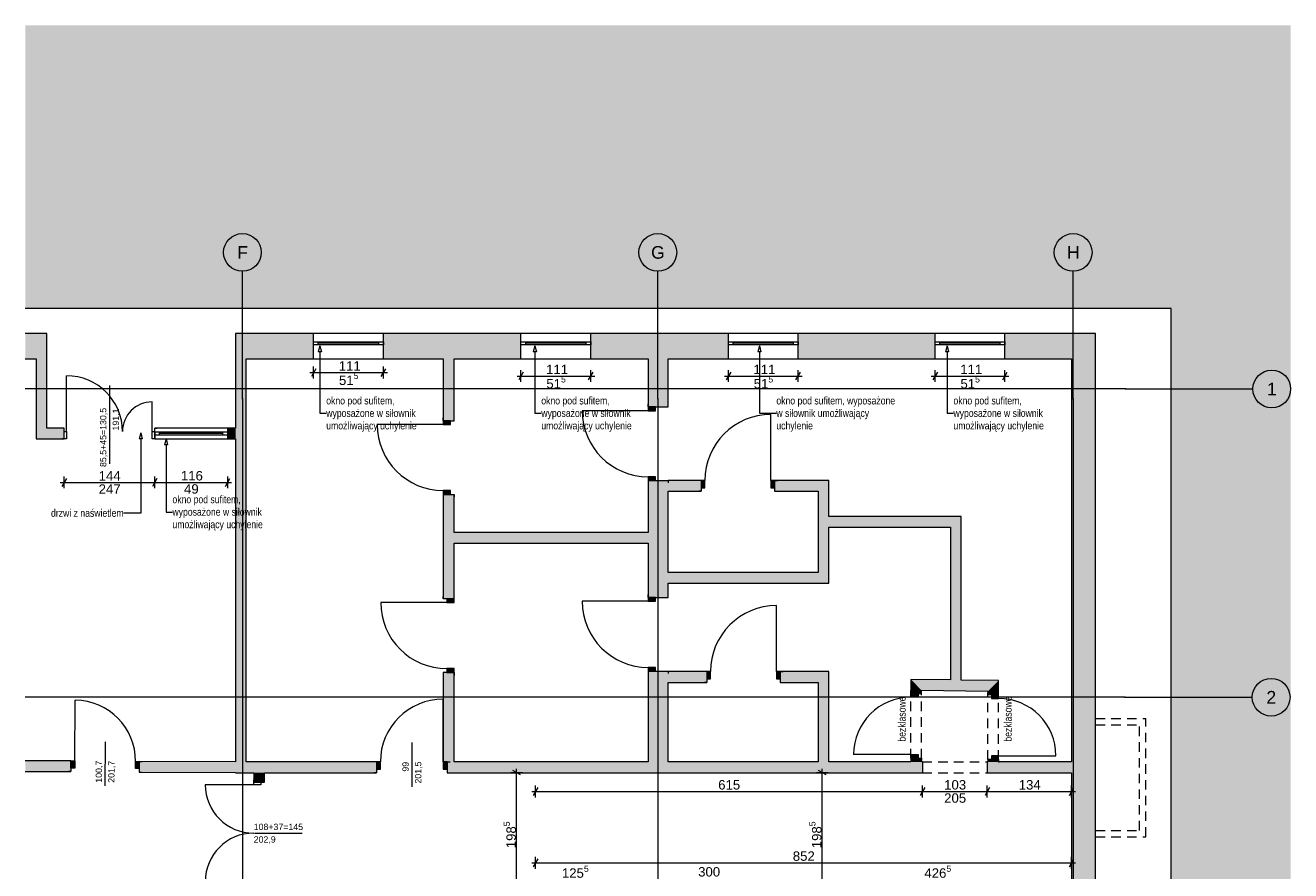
# Paper-space layout 'A-02 INWENTARYZACJA - PIĘTRO -1' of a CAD drawing. Header units: millimetres. Extents: x 0 to 594, y 0 to 350.
# Tile 9 of 10: x 285 to 486, y 84 to 219. Entities that reach past the tile are written whole.
import ezdxf
from ezdxf.xclip import XClip

# ---------------------------------------------------------------- set-up
doc = ezdxf.new("R2010")
doc.units = ezdxf.units.MM
doc.header["$MEASUREMENT"] = 0
doc.header["$XCLIPFRAME"] = 0
for name, pattern in [('DASHDOTX2', [1000, 500, -250, 0, -250]), ('Przer. długie kreski', [2.5, 1.5, -1]), ('PRZERYWANA_DU_A', [550, 350, -200])]:
    doc.linetypes.add(name, pattern=pattern)
for name, color, linetype, lineweight in [('0_Nr_pióra__2', 8, 'Continuous', 13), ('A_wymiary_Nr_pióra__1', 7, 'Continuous', 20), ('A_wymiary_Nr_pióra__2', 8, 'Continuous', 13), ('A_ściany_Nr_pióra__1', 7, 'Continuous', 20), ('Drzwi Archicad_Nr_pióra__1', 7, 'Continuous', 20), ('Znaczniki drzwi Archicada_Nr_pióra__3', 252, 'Continuous', 13)]:
    doc.layers.add(name, color=color, linetype=linetype, lineweight=lineweight)
for name, color, linetype, lineweight, true_color in [('A_opis_Nr_pióra__255', 7, 'Continuous', 15, 0x242424), ('A_opis_Nr_pióra__8', 7, 'Continuous', 13, 0x4c4c4c), ('A_osie_Nr_pióra__16', 7, 'Continuous', 5, 0x0f0f0f), ('A_osie_Nr_pióra__76', 7, 'Continuous', 5, 0x2d2d2d), ('A_ppoż_Nr_pióra__8', 7, 'Continuous', 13, 0x4c4c4c), ('A_ściany_Nr_pióra__10', 7, 'Continuous', 13, 0x4b4b4b), ('A_ściany_Nr_pióra__19', 7, 'Continuous', 5, 0x191919), ('Okna Archicada_Nr_pióra__19', 7, 'Continuous', 5, 0x191919)]:
    doc.layers.add(name, color=color, linetype=linetype, lineweight=lineweight, true_color=true_color)
for name, color, linetype in [('A_podrys', 7, 'Continuous'), ('A_ściany', 7, 'Continuous'), ('Drzwi Archicad', 7, 'Continuous')]:
    doc.layers.add(name, color=color, linetype=linetype)
doc.styles.add('STYL_AUTOMATYCZNY_1', font='arial.ttf')
doc.styles.add('STYL_AUTOMATYCZNY_2', font='ARIALN.TTF')
doc.styles.add('STYL_AUTOMATYCZNY_4', font='arial.ttf')

# ---------------------------------------------------------------- blocks, each defined once
blk = doc.blocks.new('Rysunek_3_3', base_point=(-1653.45, -369.17))
at = {"linetype": 'Continuous', "lineweight": 0, "true_color": 0x484848}
blk.add_hatch(color=251, dxfattribs=at).paths.add_polyline_path([(486.41, 218.71), (285.35, 218.71), (285.35, 173.71), (364.35, 173.71), (467.41, 173.71), (467.41, 9.9), (486.41, 9.9)])
at = {"layer": 'A_ściany', "linetype": 'Continuous', "lineweight": 0, "true_color": 0x000000}
for points in [[(288.76, 169.71), (285.35, 169.71), (285.35, 165.71), (287.06, 165.71)], [(288.76, 154.68), (288.76, 169.71), (287.06, 165.71), (287.06, 152.98)], [(318.76, 169.71), (320.46, 165.71), (331.16, 165.71), (331.16, 169.71)], [(318.76, 169.71), (318.76, 99.91), (320.46, 101.61), (320.46, 165.71)], [(342.26, 169.71), (342.26, 165.71), (364.11, 165.71), (364.11, 169.71)], [(375.21, 169.71), (375.21, 165.71), (397.06, 165.71), (397.06, 169.71)], [(408.16, 169.71), (408.16, 165.71), (429.91, 165.71), (429.91, 169.71)], [(441.01, 169.71), (441.01, 165.71), (451.61, 165.71), (455.41, 169.71)], [(451.61, 165.71), (451.61, 99.91), (455.41, 99.91), (455.41, 169.71)], [(351.77, 165.71), (351.77, 155.85), (353.47, 155.85), (353.47, 165.71)], [(387.48, 165.71), (384.34, 165.71), (384.34, 158.05), (387.48, 158.05)], [(287.06, 152.98), (291.51, 152.98), (291.51, 154.68), (288.76, 154.68)], [(317.51, 154.68), (317.51, 152.98), (318.76, 152.98), (318.76, 154.68)], [(384.34, 146.35), (384.34, 127.75), (387.48, 127.75), (387.48, 146.35)], [(387.48, 146.35), (387.48, 144.65), (392.72, 144.65), (392.72, 146.35)], [(413.02, 146.35), (404.42, 146.35), (404.42, 144.65), (411.32, 144.65)], [(413.02, 130.05), (413.02, 146.35), (411.32, 144.65), (411.32, 131.75)], [(353.47, 144.15), (351.77, 144.15), (351.77, 127.55), (353.47, 127.55)], [(413.02, 138.95), (432.38, 138.95), (434.08, 140.65), (413.02, 140.65)], [(434.08, 114.63), (434.08, 140.65), (432.38, 138.95), (432.38, 114.65)], [(353.47, 136.41), (384.34, 136.41), (384.34, 138.11), (353.47, 138.11)], [(411.32, 131.75), (387.48, 131.75), (387.48, 130.05), (413.02, 130.05)], [(351.77, 101.61), (353.47, 101.61), (353.47, 115.85), (351.77, 115.85)], [(384.34, 101.61), (387.48, 101.61), (387.48, 116.05), (384.34, 116.05)], [(387.48, 115.97), (387.48, 114.27), (393.62, 114.27), (393.62, 115.97)], [(413.02, 115.97), (405.32, 115.97), (405.32, 114.27), (411.32, 114.27)], [(413.02, 101.61), (413.02, 115.97), (411.32, 114.27), (411.32, 101.61)], [(426.06, 112.51), (427.76, 112.51), (427.76, 113.01), (426.06, 114.73)], [(440.01, 114.56), (426.06, 114.73), (427.76, 113.01), (438.31, 112.88)], [(440.01, 114.56), (438.31, 112.88), (438.31, 112.31), (440.01, 112.31)], [(292.61, 101.78), (285.35, 101.82), (285.35, 100.12), (292.6, 100.08)], [(303.46, 101.71), (303.45, 100.01), (318.76, 99.92), (318.76, 101.62)], [(318.76, 99.91), (341.17, 99.91), (341.17, 101.61), (320.46, 101.61)], [(352.37, 101.61), (352.37, 99.91), (427.91, 99.91), (427.91, 101.61)], [(426.06, 101.61), (427.76, 101.61), (427.76, 102.21), (426.06, 102.21)], [(438.21, 101.61), (438.21, 99.91), (451.61, 99.91), (451.61, 101.61)], [(438.31, 101.61), (440.01, 101.61), (440.01, 102.01), (438.31, 102.01)], [(321.64, 99.91), (321.64, 98.4), (323.34, 98.4), (323.34, 99.91)], [(451.61, 99.91), (451.61, 77.08), (455.41, 77.08), (455.41, 99.91)]]:
    blk.add_hatch(color=18, dxfattribs=at).paths.add_polyline_path(points)
at = {"layer": 'Drzwi Archicad', "linetype": 'Continuous', "lineweight": 0, "true_color": 0xfdfdfd}
for points in [[(384.34, 158.05), (384.34, 157.45), (385.49, 157.45), (385.49, 158.05)], [(351.77, 155.85), (351.77, 155.25), (352.92, 155.25), (352.92, 155.85)], [(385.49, 146.35), (385.49, 146.95), (384.34, 146.95), (384.34, 146.35)], [(392.72, 145.2), (393.32, 145.2), (393.32, 146.35), (392.72, 146.35)], [(404.42, 146.35), (403.82, 146.35), (403.82, 145.2), (404.42, 145.2)], [(352.92, 144.15), (352.92, 144.75), (351.77, 144.75), (351.77, 144.15)], [(352.32, 127.55), (352.32, 126.95), (353.47, 126.95), (353.47, 127.55)], [(384.34, 127.75), (384.34, 127.15), (385.49, 127.15), (385.49, 127.75)], [(385.49, 116.05), (385.49, 116.65), (384.34, 116.65), (384.34, 116.05)], [(353.47, 115.85), (353.47, 116.45), (352.32, 116.45), (352.32, 115.85)], [(393.62, 114.82), (394.22, 114.82), (394.22, 115.97), (393.62, 115.97)], [(405.32, 115.97), (404.72, 115.97), (404.72, 114.82), (405.32, 114.82)], [(427.21, 112.51), (426.06, 112.51), (426.06, 111.91), (427.21, 111.91)], [(438.86, 112.31), (438.86, 111.71), (440.01, 111.71), (440.01, 112.31)], [(426.06, 102.21), (427.21, 102.21), (427.21, 102.81), (426.06, 102.81)], [(440.01, 102.01), (440.01, 102.61), (438.86, 102.61), (438.86, 102.01)], [(292.61, 101.78), (292.6, 100.63), (293.2, 100.62), (293.21, 101.77)], [(303.45, 100.56), (303.46, 101.71), (302.86, 101.71), (302.85, 100.56)], [(341.17, 100.46), (341.77, 100.46), (341.77, 101.61), (341.17, 101.61)], [(352.37, 101.61), (351.77, 101.61), (351.77, 100.46), (352.37, 100.46)]]:
    blk.add_hatch(color=7, dxfattribs=at).paths.add_polyline_path(points)
at = {"layer": '0_Nr_pióra__2', "color": 8, "linetype": 'PRZERYWANA_DU_A', "lineweight": 13, "flags": 128}
blk.add_lwpolyline([(467.41, 9.9), (467.41, 173.71), (364.35, 173.71), (285.35, 173.71)], dxfattribs=at)
at = {"layer": 'A_opis_Nr_pióra__255', "color": 250, "linetype": 'Continuous', "lineweight": 15, "true_color": 0x242424}
for p, q in [((332.16, 167.74), (331.91, 166.81)), ((332.16, 167.74), (332.41, 166.81)), ((366.32, 167.74), (366.07, 166.81)), ((366.32, 167.74), (366.57, 166.81)), ((401.99, 167.74), (401.74, 166.81)), ((401.99, 167.74), (402.24, 166.81)), ((431.81, 167.74), (431.56, 166.81)), ((431.81, 167.74), (432.06, 166.81)), ((332.41, 166.81), (331.91, 166.81)), ((332.16, 166.81), (332.16, 157.04)), ((366.57, 166.81), (366.07, 166.81)), ((366.32, 166.81), (366.32, 157.04)), ((402.24, 166.81), (401.74, 166.81)), ((401.99, 166.81), (401.99, 157.04)), ((432.06, 166.81), (431.56, 166.81)), ((431.81, 166.81), (431.81, 157.04)), ((332.16, 157.04), (333.17, 157.04)), ((366.32, 157.04), (367.34, 157.04)), ((401.99, 157.04), (404.69, 157.04)), ((431.81, 157.04), (432.83, 157.04)), ((303.68, 153.92), (303.43, 152.99)), ((303.93, 152.99), (303.43, 152.99)), ((303.68, 153.92), (303.93, 152.99)), ((303.68, 152.99), (303.68, 141.18)), ((307.71, 152.98), (307.46, 152.05)), ((307.71, 152.98), (307.96, 152.05)), ((307.96, 152.05), (307.46, 152.05)), ((307.71, 152.05), (307.71, 141.34)), ((303.68, 141.18), (300.97, 141.18)), ((307.71, 141.34), (308.73, 141.34))]:
    blk.add_line(p, q, dxfattribs=at)
at = {"layer": 'A_osie_Nr_pióra__16', "color": 250, "linetype": 'DASHDOTX2', "lineweight": 5, "true_color": 0x0f0f0f}
for p, q in [((319.85, 159.36), (319.85, 179.61)), ((385.85, 159.36), (385.85, 179.61)), ((451.85, 159.36), (451.85, 179.61)), ((460.16, 160.9), (285.35, 160.9)), ((460.16, 160.9), (480.41, 160.9)), ((319.85, 159.36), (319.85, 9.9)), ((385.85, 159.36), (385.85, 9.9)), ((451.85, 159.36), (451.85, 9.9)), ((460.06, 111.9), (285.35, 111.9)), ((460.06, 111.9), (480.31, 111.9))]:
    blk.add_line(p, q, dxfattribs=at)
for p in [(460.16, 160.9), (460.16, 160.9), (319.85, 159.36), (319.85, 159.36), (385.85, 159.36), (385.85, 159.36), (451.85, 159.36), (451.85, 159.36), (460.06, 111.9), (460.06, 111.9)]:
    blk.add_point(p, dxfattribs=at)
at = {"layer": 'A_osie_Nr_pióra__76', "color": 250, "linetype": 'Continuous', "lineweight": 5, "true_color": 0x2d2d2d}
for centre in [(319.85, 182.61), (385.85, 182.61), (451.85, 182.61), (483.41, 160.9), (483.31, 111.9)]:
    blk.add_circle(centre, 3, dxfattribs=at)
at = {"layer": 'A_wymiary_Nr_pióra__1', "color": 7, "linetype": 'Continuous', "lineweight": 20}
for p, q in [((331.53, 164.13), (330.8, 162.88)), ((341.9, 162.88), (342.63, 164.13)), ((364.48, 163.59), (363.75, 162.34)), ((374.85, 162.34), (375.58, 163.59)), ((397.43, 163.59), (396.7, 162.34)), ((407.8, 162.34), (408.53, 163.59)), ((430.28, 163.59), (429.55, 162.34)), ((440.65, 162.34), (441.38, 163.59)), ((291.87, 146.67), (291.15, 145.42)), ((306.27, 146.67), (305.55, 145.42)), ((317.15, 145.42), (317.87, 146.67)), ((364.05, 99.55), (362.8, 100.27)), ((412.61, 99.55), (411.36, 100.27)), ((366.79, 97.54), (366.06, 96.29)), ((428.28, 97.54), (427.55, 96.29)), ((438.58, 97.54), (437.85, 96.29)), ((451.25, 96.29), (451.98, 97.54)), ((366.79, 86.21), (366.06, 84.96)), ((451.25, 84.96), (451.98, 86.21))]:
    blk.add_line(p, q, dxfattribs=at)
at = {"layer": 'A_wymiary_Nr_pióra__2', "color": 8, "linetype": 'Continuous', "lineweight": 13}
for p, q in [((330.55, 163.51), (331.16, 163.51)), ((331.16, 162.57), (331.16, 164.45)), ((331.16, 163.51), (342.26, 163.51)), ((342.26, 162.57), (342.26, 164.45)), ((342.26, 163.51), (342.88, 163.51)), ((363.5, 162.96), (364.11, 162.96)), ((364.11, 162.02), (364.11, 163.9)), ((364.11, 162.96), (375.21, 162.96)), ((375.21, 162.02), (375.21, 163.9)), ((375.21, 162.96), (375.83, 162.96)), ((396.45, 162.96), (397.06, 162.96)), ((397.06, 162.02), (397.06, 163.9)), ((397.06, 162.96), (408.16, 162.96)), ((408.16, 162.02), (408.16, 163.9)), ((408.16, 162.96), (408.78, 162.96)), ((429.3, 162.96), (429.91, 162.96)), ((429.91, 162.02), (429.91, 163.9)), ((429.91, 162.96), (441.01, 162.96)), ((441.01, 162.02), (441.01, 163.9)), ((441.01, 162.96), (441.63, 162.96)), ((291.51, 145.11), (291.51, 146.98)), ((305.91, 145.11), (305.91, 146.98)), ((317.51, 145.11), (317.51, 146.98)), ((290.9, 146.04), (291.51, 146.04)), ((291.51, 146.04), (305.91, 146.04)), ((305.91, 146.04), (317.51, 146.04)), ((317.51, 146.04), (318.12, 146.04)), ((364.36, 99.91), (362.49, 99.91)), ((363.42, 99.91), (363.42, 100.52)), ((363.42, 80.08), (363.42, 99.91)), ((412.92, 99.91), (411.05, 99.91)), ((411.98, 99.91), (411.98, 100.52)), ((411.98, 80.08), (411.98, 99.91)), ((365.81, 96.91), (366.42, 96.91)), ((366.42, 95.97), (366.42, 97.85)), ((366.42, 96.91), (427.91, 96.91)), ((427.91, 95.97), (427.91, 97.85)), ((427.91, 96.91), (438.21, 96.91)), ((438.21, 95.97), (438.21, 97.85)), ((438.21, 96.91), (451.61, 96.91)), ((451.61, 95.97), (451.61, 97.85)), ((451.61, 96.91), (452.23, 96.91)), ((366.42, 84.64), (366.42, 86.52)), ((451.61, 84.64), (451.61, 86.52)), ((365.81, 85.58), (366.42, 85.58)), ((366.42, 85.58), (451.61, 85.58)), ((451.61, 85.58), (452.23, 85.58))]:
    blk.add_line(p, q, dxfattribs=at)
at = {"layer": 'A_ściany_Nr_pióra__1', "color": 7, "linetype": 'Continuous', "lineweight": 20}
for p, q in [((331.16, 165.71), (331.16, 169.71)), ((342.26, 165.71), (342.26, 169.71)), ((364.11, 165.71), (364.11, 169.71)), ((375.21, 165.71), (375.21, 169.71)), ((397.06, 165.71), (397.06, 169.71)), ((408.16, 165.71), (408.16, 169.71)), ((429.91, 165.71), (429.91, 169.71)), ((441.01, 165.71), (441.01, 169.71)), ((384.34, 158.05), (384.34, 158.52)), ((384.34, 158.05), (385.49, 158.05)), ((385.49, 158.05), (387.48, 158.05)), ((387.48, 158.05), (387.48, 158.42)), ((351.77, 155.85), (351.77, 156.32)), ((351.77, 155.85), (352.92, 155.85)), ((352.92, 155.85), (353.47, 155.85)), ((353.47, 155.85), (353.47, 156.22)), ((291.51, 154.68), (291.14, 154.68)), ((291.51, 152.98), (291.14, 152.98)), ((291.51, 154.13), (291.51, 154.68)), ((291.51, 152.98), (291.51, 154.13)), ((317.51, 152.98), (317.51, 154.68)), ((384.34, 146.35), (384.34, 145.88)), ((384.34, 146.35), (385.49, 146.35)), ((385.49, 146.35), (387.48, 146.35)), ((387.48, 146.35), (387.48, 145.98)), ((392.72, 146.35), (392.25, 146.35)), ((392.72, 146.35), (392.72, 145.2)), ((392.72, 145.2), (392.72, 144.65)), ((404.42, 146.35), (404.89, 146.35)), ((404.42, 146.35), (404.42, 145.2)), ((404.42, 145.2), (404.42, 144.65)), ((351.77, 144.15), (351.77, 143.68)), ((351.77, 144.15), (352.92, 144.15)), ((352.92, 144.15), (353.47, 144.15)), ((353.47, 144.15), (353.47, 143.78)), ((392.72, 144.65), (392.35, 144.65)), ((404.42, 144.65), (404.79, 144.65)), ((351.77, 127.55), (351.77, 127.92)), ((352.32, 127.55), (351.77, 127.55)), ((353.47, 127.55), (352.32, 127.55)), ((353.47, 127.55), (353.47, 128.02)), ((384.34, 127.75), (384.34, 128.22)), ((384.34, 127.75), (385.49, 127.75)), ((385.49, 127.75), (387.48, 127.75)), ((387.48, 127.75), (387.48, 128.12)), ((351.77, 115.85), (351.77, 115.48)), ((352.32, 115.85), (351.77, 115.85)), ((353.47, 115.85), (352.32, 115.85)), ((353.47, 115.85), (353.47, 115.38)), ((384.34, 116.05), (384.34, 115.58)), ((384.34, 116.05), (385.49, 116.05)), ((385.49, 116.05), (387.48, 116.05)), ((387.48, 116.05), (387.48, 115.68)), ((393.62, 115.97), (393.15, 115.97)), ((393.62, 115.97), (393.62, 114.82)), ((393.62, 114.82), (393.62, 114.27)), ((405.32, 115.97), (405.79, 115.97)), ((405.32, 115.97), (405.32, 114.82)), ((405.32, 114.82), (405.32, 114.27)), ((393.62, 114.27), (393.25, 114.27)), ((405.32, 114.27), (405.69, 114.27)), ((426.06, 112.51), (426.06, 112.98)), ((427.76, 112.51), (427.76, 112.88)), ((438.31, 112.31), (438.31, 112.68)), ((440.01, 112.31), (440.01, 112.78)), ((426.06, 112.51), (427.21, 112.51)), ((427.21, 112.51), (427.76, 112.51)), ((438.86, 112.31), (438.31, 112.31)), ((440.01, 112.31), (438.86, 112.31)), ((292.61, 101.78), (292.14, 101.78)), ((292.61, 101.78), (292.6, 100.63)), ((292.6, 100.63), (292.6, 100.08)), ((303.46, 101.71), (303.45, 100.56)), ((303.45, 100.56), (303.45, 100.01)), ((303.46, 101.71), (303.93, 101.71)), ((341.17, 101.61), (340.7, 101.61)), ((341.17, 101.61), (341.17, 100.46)), ((352.37, 101.61), (352.84, 101.61)), ((352.37, 101.61), (352.37, 100.46)), ((426.06, 102.21), (426.06, 101.74)), ((426.06, 102.21), (427.21, 102.21)), ((427.21, 102.21), (427.76, 102.21)), ((427.76, 102.21), (427.76, 101.84)), ((427.91, 101.61), (427.91, 99.91)), ((438.21, 101.61), (438.21, 99.91)), ((438.31, 102.01), (438.31, 101.64)), ((438.86, 102.01), (438.31, 102.01)), ((440.01, 102.01), (438.86, 102.01)), ((440.01, 102.01), (440.01, 101.54)), ((292.6, 100.08), (292.23, 100.08)), ((303.45, 100.01), (303.82, 100.01)), ((321.64, 98.4), (321.64, 98.77)), ((323.34, 98.4), (323.34, 98.77)), ((341.17, 99.91), (340.8, 99.91)), ((341.17, 100.46), (341.17, 99.91)), ((352.37, 100.46), (352.37, 99.91)), ((352.37, 99.91), (352.74, 99.91)), ((321.64, 98.4), (322.79, 98.4)), ((322.79, 98.4), (323.34, 98.4))]:
    blk.add_line(p, q, dxfattribs=at)
at = {"layer": 'A_ściany_Nr_pióra__1', "color": 7, "linetype": 'Continuous', "lineweight": 20, "flags": 128}
for points in [[(288.76, 169.71), (285.35, 169.71)], [(288.76, 154.68), (288.76, 169.71)], [(331.16, 169.71), (318.76, 169.71)], [(318.76, 169.71), (318.76, 154.68)], [(364.11, 169.71), (342.26, 169.71)], [(397.06, 169.71), (375.21, 169.71)], [(429.91, 169.71), (408.16, 169.71)], [(455.41, 169.71), (441.01, 169.71)], [(455.41, 99.91), (455.41, 169.71)], [(285.35, 165.71), (287.06, 165.71)], [(287.06, 165.71), (287.06, 152.98)], [(320.46, 165.71), (331.16, 165.71)], [(320.46, 101.61), (320.46, 165.71)], [(342.26, 165.71), (351.77, 165.71)], [(351.77, 165.71), (351.77, 155.85)], [(353.47, 165.71), (364.11, 165.71)], [(353.47, 155.85), (353.47, 165.71)], [(375.21, 165.71), (384.34, 165.71)], [(384.34, 165.71), (384.34, 158.05)], [(387.48, 165.71), (397.06, 165.71)], [(387.48, 158.05), (387.48, 165.71)], [(408.16, 165.71), (429.91, 165.71)], [(441.01, 165.71), (451.61, 165.71)], [(451.61, 165.71), (451.61, 101.61)], [(287.06, 152.98), (291.51, 152.98)], [(291.51, 154.68), (288.76, 154.68)], [(318.76, 154.68), (317.51, 154.68)], [(317.51, 152.98), (318.76, 152.98)], [(318.76, 152.98), (318.76, 101.62)], [(384.34, 146.35), (384.34, 138.11)], [(392.72, 146.35), (387.48, 146.35)], [(413.02, 146.35), (404.42, 146.35)], [(413.02, 140.65), (413.02, 146.35)], [(351.77, 144.15), (351.77, 127.55)], [(353.47, 138.11), (353.47, 144.15)], [(387.48, 131.75), (387.48, 144.65)], [(387.48, 144.65), (392.72, 144.65)], [(404.42, 144.65), (411.32, 144.65)], [(411.32, 144.65), (411.32, 131.75)], [(434.08, 140.65), (413.02, 140.65)], [(413.02, 138.95), (432.38, 138.95)], [(413.02, 130.05), (413.02, 138.95)], [(432.38, 138.95), (432.38, 114.65)], [(434.08, 114.63), (434.08, 140.65)], [(384.34, 138.11), (353.47, 138.11)], [(353.47, 127.55), (353.47, 136.41)], [(353.47, 136.41), (384.34, 136.41)], [(384.34, 136.41), (384.34, 127.75)], [(411.32, 131.75), (387.48, 131.75)], [(387.48, 127.75), (387.48, 130.05)], [(387.48, 130.05), (413.02, 130.05)], [(351.77, 115.85), (351.77, 101.61)], [(353.47, 101.61), (353.47, 115.85)], [(384.34, 116.05), (384.34, 101.61)], [(387.48, 115.97), (387.48, 116.05)], [(393.62, 115.97), (387.48, 115.97)], [(413.02, 115.97), (405.32, 115.97)], [(413.02, 101.61), (413.02, 115.97)], [(426.06, 114.73), (426.06, 112.51)], [(432.38, 114.65), (426.06, 114.73)], [(440.01, 114.56), (434.08, 114.63)], [(387.48, 101.61), (387.48, 114.27)], [(387.48, 114.27), (393.62, 114.27)], [(405.32, 114.27), (411.32, 114.27)], [(411.32, 114.27), (411.32, 101.61)], [(427.76, 112.51), (427.76, 113.01)], [(427.76, 113.01), (438.31, 112.88)], [(438.31, 112.88), (438.31, 112.31)], [(440.01, 112.31), (440.01, 114.56)], [(292.61, 101.78), (285.35, 101.82)], [(318.76, 101.62), (303.46, 101.71)], [(341.17, 101.61), (320.46, 101.61)], [(384.34, 101.61), (353.47, 101.61)], [(411.32, 101.61), (387.48, 101.61)], [(426.06, 101.61), (413.02, 101.61)], [(426.06, 102.21), (426.06, 101.61)], [(427.76, 101.61), (427.76, 102.21)], [(427.91, 101.61), (427.76, 101.61)], [(438.31, 101.61), (438.21, 101.61)], [(438.31, 102.01), (438.31, 101.61)], [(440.01, 101.61), (440.01, 102.01)], [(451.61, 101.61), (440.01, 101.61)], [(285.35, 100.12), (292.6, 100.08)], [(303.45, 100.01), (318.76, 99.92)], [(318.76, 99.91), (321.64, 99.91)], [(321.64, 99.91), (321.64, 98.4)], [(323.34, 98.4), (323.34, 99.91)], [(323.34, 99.91), (341.17, 99.91)], [(352.37, 99.91), (427.91, 99.91)], [(438.21, 99.91), (451.61, 99.91)], [(451.61, 99.91), (451.61, 77.08)], [(455.41, 77.08), (455.41, 99.91)]]:
    blk.add_lwpolyline(points, dxfattribs=at)
at = {"layer": 'A_ściany_Nr_pióra__10', "color": 251, "linetype": 'Przer. długie kreski', "lineweight": 13, "true_color": 0x4b4b4b}
for p, q in [((426.06, 102.21), (426.06, 112.51)), ((427.76, 102.21), (427.76, 112.51)), ((438.31, 102.01), (438.31, 112.31)), ((440.01, 102.01), (440.01, 112.31)), ((455.41, 108.54), (463.41, 108.54)), ((455.41, 107.54), (462.41, 107.54)), ((462.41, 90.74), (462.41, 107.54)), ((463.41, 89.74), (463.41, 108.54)), ((427.91, 101.61), (438.21, 101.61)), ((427.91, 99.91), (438.21, 99.91)), ((455.41, 90.74), (462.41, 90.74)), ((455.41, 89.74), (463.41, 89.74))]:
    blk.add_line(p, q, dxfattribs=at)
at = {"layer": 'A_ściany_Nr_pióra__19', "color": 250, "linetype": 'Continuous', "lineweight": 5, "true_color": 0x191919}
for p, q in [((342.26, 169.71), (331.16, 169.71)), ((375.21, 169.71), (364.11, 169.71)), ((408.16, 169.71), (397.06, 169.71)), ((441.01, 169.71), (429.91, 169.71)), ((331.16, 165.71), (342.26, 165.71)), ((364.11, 165.71), (375.21, 165.71)), ((397.06, 165.71), (408.16, 165.71)), ((429.91, 165.71), (441.01, 165.71)), ((317.51, 154.68), (305.91, 154.68)), ((305.91, 152.98), (317.51, 152.98))]:
    blk.add_line(p, q, dxfattribs=at)
at = {"layer": 'Drzwi Archicad_Nr_pióra__1', "color": 7, "linetype": 'Continuous', "lineweight": 20}
for p, q in [((291.91, 154.13), (291.91, 163.01)), ((305.51, 154.13), (305.51, 158.85)), ((384.34, 157.45), (373.84, 157.45)), ((384.34, 158.05), (384.34, 158.52)), ((384.34, 158.05), (384.34, 158.52)), ((384.34, 158.05), (384.34, 157.45)), ((385.49, 158.05), (384.34, 158.05)), ((384.34, 158.05), (385.49, 158.05)), ((384.34, 158.05), (385.49, 158.05)), ((384.34, 157.45), (385.49, 157.45)), ((385.49, 157.45), (385.49, 158.05)), ((385.49, 158.05), (387.48, 158.05)), ((385.49, 158.05), (387.48, 158.05)), ((387.48, 158.05), (387.48, 158.42)), ((387.48, 158.05), (387.48, 158.42)), ((403.82, 146.35), (403.82, 156.85)), ((351.77, 155.25), (341.27, 155.25)), ((351.77, 155.85), (351.77, 156.32)), ((351.77, 155.85), (351.77, 156.32)), ((351.77, 155.85), (351.77, 155.25)), ((352.92, 155.85), (351.77, 155.85)), ((351.77, 155.85), (352.92, 155.85)), ((351.77, 155.85), (352.92, 155.85)), ((351.77, 155.25), (352.92, 155.25)), ((352.92, 155.25), (352.92, 155.85)), ((352.92, 155.85), (353.47, 155.85)), ((352.92, 155.85), (353.47, 155.85)), ((353.47, 155.85), (353.47, 156.22)), ((353.47, 155.85), (353.47, 156.22)), ((291.51, 154.68), (291.14, 154.68)), ((291.51, 154.68), (291.14, 154.68)), ((291.51, 152.98), (291.14, 152.98)), ((291.51, 152.98), (291.14, 152.98)), ((291.51, 154.13), (291.51, 154.68)), ((291.51, 154.13), (291.51, 154.68)), ((291.51, 154.13), (291.91, 154.13)), ((291.51, 152.98), (291.51, 154.13)), ((291.51, 152.98), (291.51, 154.13)), ((291.51, 152.98), (291.51, 154.13)), ((291.91, 152.98), (291.51, 152.98)), ((291.91, 154.13), (291.91, 152.98)), ((305.51, 152.98), (305.51, 154.13)), ((305.51, 154.13), (305.91, 154.13)), ((305.91, 152.98), (305.51, 152.98)), ((305.91, 154.13), (305.91, 154.68)), ((305.91, 154.13), (305.91, 154.68)), ((305.91, 154.68), (306.28, 154.68)), ((305.91, 154.68), (306.28, 154.68)), ((305.91, 154.13), (305.91, 152.98)), ((305.91, 152.98), (305.91, 154.13)), ((305.91, 152.98), (305.91, 154.13)), ((305.91, 152.98), (306.28, 152.98)), ((305.91, 152.98), (306.28, 152.98)), ((385.49, 146.95), (384.34, 146.95)), ((384.34, 146.95), (384.34, 146.35)), ((385.49, 146.35), (385.49, 146.95)), ((384.34, 146.35), (385.49, 146.35)), ((384.34, 146.35), (385.49, 146.35)), ((384.34, 146.35), (385.49, 146.35)), ((384.34, 146.35), (384.34, 145.88)), ((384.34, 146.35), (384.34, 145.88)), ((385.49, 146.35), (387.48, 146.35)), ((385.49, 146.35), (387.48, 146.35)), ((387.48, 146.35), (387.48, 145.98)), ((387.48, 146.35), (387.48, 145.98)), ((392.72, 146.35), (392.25, 146.35)), ((392.72, 146.35), (392.25, 146.35)), ((393.32, 146.35), (392.72, 146.35)), ((392.72, 146.35), (392.72, 145.2)), ((392.72, 146.35), (392.72, 145.2)), ((392.72, 146.35), (392.72, 145.2)), ((392.72, 145.2), (393.32, 145.2)), ((392.72, 145.2), (392.72, 144.65)), ((392.72, 145.2), (392.72, 144.65)), ((393.32, 145.2), (393.32, 146.35)), ((404.42, 146.35), (403.82, 146.35)), ((403.82, 146.35), (403.82, 145.2)), ((403.82, 145.2), (404.42, 145.2)), ((404.42, 145.2), (404.42, 146.35)), ((404.42, 146.35), (404.42, 145.2)), ((404.42, 146.35), (404.42, 145.2)), ((404.42, 146.35), (404.89, 146.35)), ((404.42, 146.35), (404.89, 146.35)), ((404.42, 145.2), (404.42, 144.65)), ((404.42, 145.2), (404.42, 144.65)), ((352.92, 144.75), (351.77, 144.75)), ((351.77, 144.75), (351.77, 144.15)), ((351.77, 144.15), (352.92, 144.15)), ((351.77, 144.15), (352.92, 144.15)), ((351.77, 144.15), (352.92, 144.15)), ((351.77, 144.15), (351.77, 143.68)), ((351.77, 144.15), (351.77, 143.68)), ((352.92, 144.15), (352.92, 144.75)), ((352.92, 144.15), (353.47, 144.15)), ((352.92, 144.15), (353.47, 144.15)), ((353.47, 144.15), (353.47, 143.78)), ((353.47, 144.15), (353.47, 143.78)), ((392.72, 144.65), (392.35, 144.65)), ((392.72, 144.65), (392.35, 144.65)), ((404.42, 144.65), (404.79, 144.65)), ((404.42, 144.65), (404.79, 144.65)), ((352.32, 126.95), (341.82, 126.95)), ((351.77, 127.55), (351.77, 127.92)), ((351.77, 127.55), (351.77, 127.92)), ((352.32, 127.55), (351.77, 127.55)), ((352.32, 127.55), (351.77, 127.55)), ((352.32, 127.55), (352.32, 126.95)), ((353.47, 127.55), (352.32, 127.55)), ((353.47, 127.55), (352.32, 127.55)), ((353.47, 127.55), (352.32, 127.55)), ((352.32, 126.95), (353.47, 126.95)), ((353.47, 127.55), (353.47, 128.02)), ((353.47, 127.55), (353.47, 128.02)), ((353.47, 126.95), (353.47, 127.55)), ((384.34, 127.15), (373.84, 127.15)), ((384.34, 127.75), (384.34, 128.22)), ((384.34, 127.75), (384.34, 128.22)), ((384.34, 127.75), (384.34, 127.15)), ((385.49, 127.75), (384.34, 127.75)), ((384.34, 127.75), (385.49, 127.75)), ((384.34, 127.75), (385.49, 127.75)), ((384.34, 127.15), (385.49, 127.15)), ((385.49, 127.15), (385.49, 127.75)), ((385.49, 127.75), (387.48, 127.75)), ((385.49, 127.75), (387.48, 127.75)), ((387.48, 127.75), (387.48, 128.12)), ((387.48, 127.75), (387.48, 128.12)), ((404.72, 115.97), (404.72, 126.47)), ((385.49, 116.65), (384.34, 116.65)), ((384.34, 116.65), (384.34, 116.05)), ((385.49, 116.05), (385.49, 116.65)), ((352.32, 115.85), (351.77, 115.85)), ((352.32, 115.85), (351.77, 115.85)), ((351.77, 115.85), (351.77, 115.48)), ((351.77, 115.85), (351.77, 115.48)), ((353.47, 116.45), (352.32, 116.45)), ((352.32, 116.45), (352.32, 115.85)), ((352.32, 115.85), (353.47, 115.85)), ((353.47, 115.85), (352.32, 115.85)), ((353.47, 115.85), (352.32, 115.85)), ((353.47, 115.85), (353.47, 116.45)), ((353.47, 115.85), (353.47, 115.38)), ((353.47, 115.85), (353.47, 115.38)), ((384.34, 116.05), (385.49, 116.05)), ((384.34, 116.05), (385.49, 116.05)), ((384.34, 116.05), (385.49, 116.05)), ((384.34, 116.05), (384.34, 115.58)), ((384.34, 116.05), (384.34, 115.58)), ((385.49, 116.05), (387.48, 116.05)), ((385.49, 116.05), (387.48, 116.05)), ((387.48, 116.05), (387.48, 115.68)), ((387.48, 116.05), (387.48, 115.68)), ((393.62, 115.97), (393.15, 115.97)), ((393.62, 115.97), (393.15, 115.97)), ((394.22, 115.97), (393.62, 115.97)), ((393.62, 115.97), (393.62, 114.82)), ((393.62, 115.97), (393.62, 114.82)), ((393.62, 115.97), (393.62, 114.82)), ((393.62, 114.82), (394.22, 114.82)), ((393.62, 114.82), (393.62, 114.27)), ((393.62, 114.82), (393.62, 114.27)), ((394.22, 114.82), (394.22, 115.97)), ((405.32, 115.97), (404.72, 115.97)), ((404.72, 115.97), (404.72, 114.82)), ((404.72, 114.82), (405.32, 114.82)), ((405.32, 114.82), (405.32, 115.97)), ((405.32, 115.97), (405.32, 114.82)), ((405.32, 115.97), (405.32, 114.82)), ((405.32, 115.97), (405.79, 115.97)), ((405.32, 115.97), (405.79, 115.97)), ((405.32, 114.82), (405.32, 114.27)), ((405.32, 114.82), (405.32, 114.27)), ((393.62, 114.27), (393.25, 114.27)), ((393.62, 114.27), (393.25, 114.27)), ((405.32, 114.27), (405.69, 114.27)), ((405.32, 114.27), (405.69, 114.27)), ((426.06, 112.51), (426.06, 112.98)), ((426.06, 112.51), (426.06, 112.98)), ((427.76, 112.51), (427.76, 112.88)), ((427.76, 112.51), (427.76, 112.88)), ((438.31, 112.31), (438.31, 112.68)), ((438.31, 112.31), (438.31, 112.68)), ((440.01, 112.31), (440.01, 112.78)), ((440.01, 112.31), (440.01, 112.78)), ((293.21, 101.77), (293.27, 111.42)), ((351.77, 101.61), (351.77, 111.61)), ((426.06, 111.91), (426.06, 112.51)), ((426.06, 112.51), (427.21, 112.51)), ((426.06, 112.51), (427.21, 112.51)), ((426.06, 112.51), (427.21, 112.51)), ((427.21, 111.91), (426.06, 111.91)), ((427.21, 112.51), (427.21, 111.91)), ((427.21, 112.51), (427.76, 112.51)), ((427.21, 112.51), (427.76, 112.51)), ((438.86, 112.31), (438.31, 112.31)), ((438.86, 112.31), (438.31, 112.31)), ((438.86, 112.31), (438.86, 111.71)), ((440.01, 112.31), (438.86, 112.31)), ((440.01, 112.31), (438.86, 112.31)), ((440.01, 112.31), (438.86, 112.31)), ((438.86, 111.71), (440.01, 111.71)), ((440.01, 111.71), (440.01, 112.31)), ((426.06, 102.81), (416.96, 102.81)), ((426.06, 102.21), (426.06, 102.81)), ((426.06, 102.81), (427.21, 102.81)), ((427.21, 102.81), (427.21, 102.21)), ((440.01, 102.61), (438.86, 102.61)), ((438.86, 102.61), (438.86, 102.01)), ((440.01, 102.01), (440.01, 102.61)), ((440.01, 102.61), (449.11, 102.61)), ((292.61, 101.78), (292.14, 101.78)), ((292.61, 101.78), (292.14, 101.78)), ((292.6, 100.63), (292.61, 101.78)), ((292.61, 101.78), (292.6, 100.63)), ((292.61, 101.78), (292.6, 100.63)), ((293.2, 100.62), (292.6, 100.63)), ((292.6, 100.63), (292.6, 100.08)), ((292.6, 100.63), (292.6, 100.08)), ((292.61, 101.78), (293.21, 101.77)), ((293.21, 101.77), (293.2, 100.62)), ((302.85, 100.56), (302.86, 101.71)), ((303.45, 100.56), (302.85, 100.56)), ((302.86, 101.71), (303.46, 101.71)), ((303.46, 101.71), (303.45, 100.56)), ((303.46, 101.71), (303.45, 100.56)), ((303.46, 101.71), (303.45, 100.56)), ((303.45, 100.56), (303.45, 100.01)), ((303.45, 100.56), (303.45, 100.01)), ((303.46, 101.71), (303.93, 101.71)), ((303.46, 101.71), (303.93, 101.71)), ((341.17, 101.61), (340.7, 101.61)), ((341.17, 101.61), (340.7, 101.61)), ((341.77, 101.61), (341.17, 101.61)), ((341.17, 101.61), (341.17, 100.46)), ((341.17, 101.61), (341.17, 100.46)), ((341.17, 101.61), (341.17, 100.46)), ((341.77, 100.46), (341.77, 101.61)), ((352.37, 101.61), (351.77, 101.61)), ((351.77, 101.61), (351.77, 100.46)), ((352.37, 100.46), (352.37, 101.61)), ((352.37, 101.61), (352.37, 100.46)), ((352.37, 101.61), (352.37, 100.46)), ((352.37, 101.61), (352.84, 101.61)), ((352.37, 101.61), (352.84, 101.61)), ((427.21, 102.21), (426.06, 102.21)), ((426.06, 102.21), (427.21, 102.21)), ((426.06, 102.21), (427.21, 102.21)), ((426.06, 102.21), (426.06, 101.74)), ((426.06, 102.21), (426.06, 101.74)), ((427.21, 102.21), (427.76, 102.21)), ((427.21, 102.21), (427.76, 102.21)), ((427.76, 102.21), (427.76, 101.84)), ((427.76, 102.21), (427.76, 101.84)), ((427.91, 101.61), (427.91, 99.91)), ((438.21, 101.61), (438.21, 99.91)), ((438.86, 102.01), (438.31, 102.01)), ((438.86, 102.01), (438.31, 102.01)), ((438.31, 102.01), (438.31, 101.64)), ((438.31, 102.01), (438.31, 101.64)), ((438.86, 102.01), (440.01, 102.01)), ((440.01, 102.01), (438.86, 102.01)), ((440.01, 102.01), (438.86, 102.01)), ((440.01, 102.01), (440.01, 101.54)), ((440.01, 102.01), (440.01, 101.54)), ((292.6, 100.08), (292.23, 100.08)), ((292.6, 100.08), (292.23, 100.08)), ((303.45, 100.01), (303.82, 100.01)), ((303.45, 100.01), (303.82, 100.01)), ((321.64, 98.4), (321.64, 98.77)), ((321.64, 98.4), (321.64, 98.77)), ((323.34, 98.4), (323.34, 98.77)), ((323.34, 98.4), (323.34, 98.77)), ((341.17, 99.91), (340.8, 99.91)), ((341.17, 99.91), (340.8, 99.91)), ((341.17, 100.46), (341.77, 100.46)), ((341.17, 100.46), (341.17, 99.91)), ((341.17, 100.46), (341.17, 99.91)), ((351.77, 100.46), (352.37, 100.46)), ((352.37, 100.46), (352.37, 99.91)), ((352.37, 100.46), (352.37, 99.91)), ((352.37, 99.91), (352.74, 99.91)), ((352.37, 99.91), (352.74, 99.91)), ((321.64, 98), (313.94, 98)), ((321.64, 98), (321.64, 98.4)), ((321.64, 98.4), (322.79, 98.4)), ((321.64, 98.4), (322.79, 98.4)), ((321.64, 98.4), (322.79, 98.4)), ((322.79, 98), (321.64, 98)), ((322.79, 98.4), (322.79, 98)), ((322.79, 98.4), (323.34, 98.4)), ((322.79, 98.4), (323.34, 98.4))]:
    blk.add_line(p, q, dxfattribs=at)
for centre, radius, start, end in [((291.91, 154.13), 8.88, 0, 90), ((305.51, 154.13), 4.72, 90, 180), ((384.34, 157.45), 10.5, 180, 270), ((403.82, 146.35), 10.5, 90, 180), ((351.77, 155.25), 10.5, 180, 270), ((352.32, 126.95), 10.5, 180, 270), ((384.34, 127.15), 10.5, 180, 270), ((404.72, 115.97), 10.5, 90, 180), ((293.21, 101.77), 9.65, 359.646, 89.646), ((351.77, 101.61), 10, 90, 180), ((426.06, 102.81), 9.1, 90, 180), ((440.01, 102.61), 9.1, 0, 90), ((321.64, 98), 7.7, 180, 270), ((321.64, 82.6), 7.7, 90, 180)]:
    blk.add_arc(centre, radius, start, end, dxfattribs=at)
at = {"layer": 'Okna Archicada_Nr_pióra__19', "color": 250, "linetype": 'Continuous', "lineweight": 5, "true_color": 0x191919}
for p, q in [((331.16, 167.91), (331.16, 168.41)), ((331.16, 168.41), (342.26, 168.41)), ((342.26, 167.91), (331.16, 167.91)), ((331.91, 167.91), (331.91, 168.41)), ((341.51, 168.16), (331.91, 168.16)), ((341.51, 167.91), (341.51, 168.41)), ((342.26, 168.41), (342.26, 167.91)), ((364.11, 167.91), (364.11, 168.41)), ((364.11, 168.41), (375.21, 168.41)), ((375.21, 167.91), (364.11, 167.91)), ((364.86, 167.91), (364.86, 168.41)), ((374.46, 168.16), (364.86, 168.16)), ((374.46, 167.91), (374.46, 168.41)), ((375.21, 168.41), (375.21, 167.91)), ((397.06, 167.91), (397.06, 168.41)), ((397.06, 168.41), (408.16, 168.41)), ((408.16, 167.91), (397.06, 167.91)), ((397.81, 167.91), (397.81, 168.41)), ((407.41, 168.16), (397.81, 168.16)), ((407.41, 167.91), (407.41, 168.41)), ((408.16, 168.41), (408.16, 167.91)), ((429.91, 167.91), (429.91, 168.41)), ((429.91, 168.41), (441.01, 168.41)), ((441.01, 167.91), (429.91, 167.91)), ((430.66, 167.91), (430.66, 168.41)), ((440.26, 168.16), (430.66, 168.16)), ((440.26, 167.91), (440.26, 168.41)), ((441.01, 168.41), (441.01, 167.91)), ((305.91, 153.58), (305.91, 154.08)), ((305.91, 154.08), (317.51, 154.08)), ((317.51, 153.58), (305.91, 153.58)), ((306.66, 153.58), (306.66, 154.08)), ((316.76, 153.83), (306.66, 153.83)), ((316.76, 153.58), (316.76, 154.08)), ((317.51, 154.08), (317.51, 153.58))]:
    blk.add_line(p, q, dxfattribs=at)
at = {"layer": 'Znaczniki drzwi Archicada_Nr_pióra__3', "color": 252, "linetype": 'Continuous', "lineweight": 13}
for p, q in [((298.71, 161.48), (298.71, 149.03)), ((298.05, 104.82), (298.01, 97.81)), ((346.77, 104.69), (346.77, 97.68)), ((321.75, 90.3), (329.34, 90.3))]:
    blk.add_line(p, q, dxfattribs=at)
at = {"layer": 'A_opis_Nr_pióra__8', "color": 251, "linetype": 'Continuous', "lineweight": 13, "true_color": 0x4c4c4c, "char_height": 1.2, "attachment_point": 4, "line_spacing_factor": 0.992582, "style": 'STYL_AUTOMATYCZNY_2'}
for insert, width in [((333.17, 156.88), 14.5183), ((367.34, 156.88), 14.5183), ((404.69, 156.88), 18.9636), ((432.83, 156.88), 14.5183), ((308.73, 141.18), 14.5183)]:
    blk.add_mtext('\\A1;{\\pql;\\fArial Narrow|b0|i0|c238|p0;\\W1.000000;okno pod sufitem, wyposażone w siłownik umożliwający uchylenie}', dxfattribs=dict(at, insert=insert, width=width))
at = {"layer": 'A_opis_Nr_pióra__8', "color": 251, "linetype": 'Continuous', "lineweight": 13, "true_color": 0x4c4c4c, "insert": (300.97, 141.18), "char_height": 1.2, "attachment_point": 6, "style": 'STYL_AUTOMATYCZNY_2'}
blk.add_mtext('\\A1;{\\pqr;\\fArial Narrow|b0|i0|c238|p0;\\W1.000000;drzwi z naświetlem}', dxfattribs=at)
at = {"layer": 'A_osie_Nr_pióra__76', "color": 250, "linetype": 'Continuous', "lineweight": 5, "true_color": 0x2d2d2d, "char_height": 2, "attachment_point": 1, "style": 'STYL_AUTOMATYCZNY_1'}
for s, insert in [('\\A1;{\\pql;\\pt0;\\fArial|b0|i0|c238|p0;\\W1.000000;F}', (319.01, 183.61)), ('\\A1;{\\pql;\\pt0;\\fArial|b0|i0|c238|p0;\\W1.000000;G}', (384.78, 183.61)), ('\\A1;{\\pql;\\pt0;\\fArial|b0|i0|c238|p0;\\W1.000000;H}', (450.86, 183.61)), ('\\A1;{\\pql;\\pt0;\\fArial|b0|i0|c238|p0;\\W1.000000;1}', (482.65, 161.9)), ('\\A1;{\\pql;\\pt0;\\fArial|b0|i0|c238|p0;\\W1.000000;2}', (482.55, 112.9))]:
    blk.add_mtext(s, dxfattribs=dict(at, insert=insert))
at = {"layer": 'A_ppoż_Nr_pióra__8', "color": 251, "linetype": 'Continuous', "lineweight": 13, "true_color": 0x4c4c4c, "char_height": 1.2, "attachment_point": 5, "rotation": 90, "style": 'STYL_AUTOMATYCZNY_2'}
for insert in [(424.64, 108.43), (441.49, 108.43)]:
    blk.add_mtext('\\A1;{\\pqc;\\fArial Narrow|b0|i0|c238|p0;\\W1.000000;bezklasowe}', dxfattribs=dict(at, insert=insert))
at = {"layer": 'A_wymiary_Nr_pióra__1', "color": 7, "linetype": 'Continuous', "lineweight": 20, "char_height": 1.5, "attachment_point": 7, "style": 'STYL_AUTOMATYCZNY_1'}
for s, insert in [('\\A1;{\\pql;\\fArial|b0|i0|c238|p0;\\W1.000000;51\\fArial|b0|i0|c238|p0;\\W1.000000;\\A1{\\H.66x;\\S5^  ;}}', (335.19, 161.1)), ('\\A1;{\\pql;\\fArial|b0|i0|c238|p0;\\W1.000000;51\\fArial|b0|i0|c238|p0;\\W1.000000;\\A1{\\H.66x;\\S5^  ;}}', (368.14, 160.55)), ('\\A1;{\\pql;\\fArial|b0|i0|c238|p0;\\W1.000000;51\\fArial|b0|i0|c238|p0;\\W1.000000;\\A1{\\H.66x;\\S5^  ;}}', (401.09, 160.55)), ('\\A1;{\\pql;\\fArial|b0|i0|c238|p0;\\W1.000000;51\\fArial|b0|i0|c238|p0;\\W1.000000;\\A1{\\H.66x;\\S5^  ;}}', (433.94, 160.55)), ('\\A1;{\\pql;\\fArial|b0|i0|c238|p0;\\W1.000000;125\\fArial|b0|i0|c238|p0;\\W1.000000;\\A1{\\H.66x;\\S5^  ;}}', (370.61, 82.77)), ('\\A1;{\\pql;\\fArial|b0|i0|c238|p0;\\W1.000000;426\\fArial|b0|i0|c238|p0;\\W1.000000;\\A1{\\H.66x;\\S5^  ;}}', (428.21, 82.77))]:
    blk.add_mtext(s, dxfattribs=dict(at, insert=insert))
at = {"layer": 'A_wymiary_Nr_pióra__1', "color": 7, "linetype": 'Continuous', "lineweight": 20, "char_height": 1.5, "attachment_point": 7, "style": 'STYL_AUTOMATYCZNY_4'}
for s, insert, width in [('\\A1;{\\pql;\\fArial|b0|i0|c238|p0;\\W1.000000;111}', (335.15, 163.81), 3.1269), ('\\A1;{\\pql;\\fArial|b0|i0|c238|p0;\\W1.000000;111}', (368.1, 163.26), 3.1269), ('\\A1;{\\pql;\\fArial|b0|i0|c238|p0;\\W1.000000;111}', (401.05, 163.26), 3.1269), ('\\A1;{\\pql;\\fArial|b0|i0|c238|p0;\\W1.000000;111}', (433.9, 163.26), 3.1269), ('\\A1;{\\pql;\\fArial|b0|i0|c238|p0;\\W1.000000;144}', (297, 146.34), 3.4323), ('\\A1;{\\pql;\\fArial|b0|i0|c238|p0;\\W1.000000;116}', (310.07, 146.34), 3.2796), ('\\A1;{\\pql;\\fArial|b0|i0|c238|p0;\\W1.000000;247}', (297, 144.24), 3.4323), ('\\A1;{\\pql;\\fArial|b0|i0|c238|p0;\\W1.000000;49}', (310.57, 144.24), 2.2882), ('\\A1;{\\pql;\\fArial|b0|i0|c238|p0;\\W1.000000;615}', (395.45, 97.21), 3.4323), ('\\A1;{\\pql;\\fArial|b0|i0|c238|p0;\\W1.000000;103}', (431.35, 97.21), 3.4323), ('\\A1;{\\pql;\\fArial|b0|i0|c238|p0;\\W1.000000;134}', (443.2, 97.21), 3.4323), ('\\A1;{\\pql;\\fArial|b0|i0|c238|p0;\\W1.000000;205}', (431.35, 95.11), 3.4323), ('\\A1;{\\pql;\\fArial|b0|i0|c238|p0;\\W1.000000;852}', (407.3, 85.88), 3.4323), ('\\A1;{\\pql;\\fArial|b0|i0|c238|p0;\\W1.000000;300}', (392.26, 83.38), 3.4323)]:
    blk.add_mtext(s, dxfattribs=dict(at, insert=insert, width=width))
at = {"layer": 'A_wymiary_Nr_pióra__1', "color": 7, "linetype": 'Continuous', "lineweight": 20, "char_height": 1.5, "attachment_point": 7, "rotation": 90, "style": 'STYL_AUTOMATYCZNY_1'}
for insert in [(363.73, 87.9), (412.29, 87.9)]:
    blk.add_mtext('\\A1;{\\pql;\\fArial|b0|i0|c238|p0;\\W1.000000;198\\fArial|b0|i0|c238|p0;\\W1.000000;\\A1{\\H.66x;\\S5^  ;}}', dxfattribs=dict(at, insert=insert))
at = {"layer": 'Znaczniki drzwi Archicada_Nr_pióra__3', "color": 252, "linetype": 'Continuous', "lineweight": 13, "char_height": 1, "attachment_point": 7, "style": 'STYL_AUTOMATYCZNY_1'}
for s, insert, rotation in [('\\A1;{\\pql;\\pt1;\\fArial|b0|i0|c238|p0;\\W1.000000;85,5+45=130,5}', (298.41, 148.5), 90), ('\\A1;{\\pql;\\pt1;\\fArial|b0|i0|c238|p0;\\W1.000000;191,1}', (300.41, 154.3), 90), ('\\A1;{\\pql;\\pt1;\\fArial|b0|i0|c238|p0;\\W1.000000;100,7}', (297.7, 98.31), 89.646), ('\\A1;{\\pql;\\pt1;\\fArial|b0|i0|c238|p0;\\W1.000000;201,7}', (299.7, 98.3), 89.646), ('\\A1;{\\pql;\\pt1;\\fArial|b0|i0|c238|p0;\\W1.000000;99}', (346.28, 100.08), 90), ('\\A1;{\\pql;\\pt1;\\fArial|b0|i0|c238|p0;\\W1.000000;201,5}', (348.46, 98.18), 90)]:
    blk.add_mtext(s, dxfattribs=dict(at, insert=insert, rotation=rotation))
for s, insert in [('\\A1;{\\pql;\\pt1;\\fArial|b0|i0|c238|p0;\\W1.000000;108+37=145}', (321.64, 90.78)), ('\\A1;{\\pql;\\pt1;\\fArial|b0|i0|c238|p0;\\W1.000000;202,9}', (321.64, 88.61))]:
    blk.add_mtext(s, dxfattribs=dict(at, insert=insert))

psp = doc.layouts.new('A-02 INWENTARYZACJA - PIĘTRO -1')

# ---------------------------------------------------------------- block references
at = {"layer": 'A_podrys', "color": 37, "linetype": 'Continuous', "lineweight": 5, "true_color": 0x656532}
ref = psp.add_blockref('Rysunek_3_3', (-1653.45, -369.17), dxfattribs=at)
XClip(ref).set_block_clipping_path([(285.3497747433, 9.9003262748), (486.414984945, 218.7103262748)])

doc.saveas('drawing.dxf')
